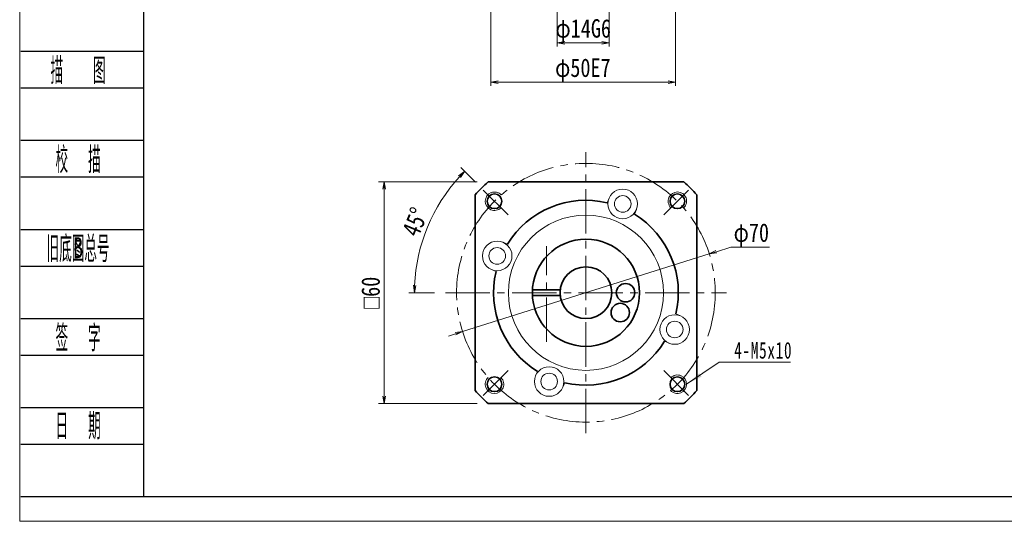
# Model space of a CAD drawing. Header units: millimetres. Extents: x -2 to 564, y 0 to 398.
# Tile 1 of 5: x 0 to 266, y 0 to 136. Entities that reach past the tile are written whole.
import ezdxf
from ezdxf.enums import TextEntityAlignment as Align

# ---------------------------------------------------------------- set-up
doc = ezdxf.new("R2010")
doc.units = ezdxf.units.MM
doc.linetypes.add('点画线', pattern=[18, 12, -2, 2, -2])
doc.layers.add('2细线层', color=4, linetype='Continuous')
doc.layers.add('6文字层', color=3, linetype='Continuous')
for name, color, linetype, lineweight in [('EB0_1', 7, 'Continuous', 35), ('中心线层', 1, '点画线', 18), ('图框_外框线', 7, 'Continuous', 18), ('尺寸线层', 3, 'Continuous', 18), ('粗实线层', 7, 'Continuous', 35), ('细实线层', 7, 'Continuous', 18)]:
    doc.layers.add(name, color=color, linetype=linetype, lineweight=lineweight)
doc.styles.add('PC_TEXTSTYLE', font='ISOCP.SHX', dxfattribs={"width": 0.707, "bigfont": 'GBCBIG.SHX'})
doc.styles.get("Standard").update_dxf_attribs({"font": 'SimSun.ttf'})
doc.styles.add('宋体', font='SimSun.ttf', dxfattribs={"width": 0.8})
doc.styles.add('标准', font='txt', dxfattribs={"width": 0.667})
doc.dimstyles.new('A水平标注$0', dxfattribs={"dimtxt": 3.5, "dimasz": 2, "dimexe": 1.5, "dimexo": 3, "dimgap": 1.1, "dimtad": 1, "dimtoh": 1, "dimdec": 4, "dimdsep": 46, "dimtxsty": '宋体', "dimblk": 'OPEN', "dimcen": 3, "dimclrd": 3, "dimclre": 3, "dimclrt": 6, "dimadec": 0, "dimazin": 0, "dimtm": 1e-09, "dimtfac": 1, "dimtdec": 4, "dimtix": 1, "dimtmove": 0, "dimatfit": 3, "dimldrblk": 'OPEN', "dimfxl": 0, "dimlwd": 13, "dimlwe": 13, "dimarcsym": 0})
doc.dimstyles.new('D直径标注φ25', dxfattribs={"dimtxt": 3.5, "dimasz": 2, "dimexe": 1, "dimexo": 3, "dimtad": 1, "dimtoh": 1, "dimdec": 1, "dimdsep": 46, "dimtxsty": '宋体', "dimblk": 'OPEN', "dimcen": 3, "dimclrd": 3, "dimclre": 3, "dimclrt": 130, "dimadec": 0, "dimazin": 0, "dimtm": 1e-09, "dimtfac": 1, "dimtdec": 1, "dimtmove": 0, "dimatfit": 0, "dimldrblk": 'OPEN', "dimfxl": 0, "dimlwd": 13, "dimlwe": 13, "dimarcsym": 0})

# ---------------------------------------------------------------- blocks, each defined once
blk = doc.blocks.new('_Open')
at = {"color": 0, "linetype": 'ByBlock', "lineweight": -2}
for p, q in [((-1, 0.17), (0, 0)), ((-1, -0.17), (0, 0)), ((0, 0), (-1, 0))]:
    blk.add_line(p, q, dxfattribs=at)
blk = doc.blocks.new('*D15')
at = {"layer": 'Defpoints', "color": 0, "transparency": 16777216}
for p in [(126.79, 91.82), (98.63, 31.82), (126.79, 31.82)]:
    blk.add_point(p, dxfattribs=at)
at = {"layer": '尺寸线层', "color": 3, "lineweight": 13, "transparency": 16777216}
for p, q in [((123.79, 91.82), (97.13, 91.82)), ((98.63, 89.82), (98.63, 33.82)), ((123.79, 31.82), (97.13, 31.82))]:
    blk.add_line(p, q, dxfattribs=at)
at = {"layer": '尺寸线层', "color": 3, "lineweight": 13, "transparency": 16777216, "xscale": 2, "yscale": 2, "zscale": 2}
for p, rotation in [((98.63, 91.82), 90), ((98.63, 31.82), 270)]:
    blk.add_blockref('_Open', p, dxfattribs=dict(at, rotation=rotation))
at = {"layer": '尺寸线层', "color": 6, "transparency": 16777216, "insert": (95, 61.82), "char_height": 5, "attachment_point": 5, "rotation": 90, "style": '宋体', "bg_fill": 3, "box_fill_scale": 1.1, "bg_fill_color": 256, "bg_fill_true_color": 13158600, "bg_fill_transparency": 0}
blk.add_mtext('{\\famgdt|b0|i0|c0|p0;o}{60}', dxfattribs=at)
blk = doc.blocks.new('*D16')
at = {"layer": 'Defpoints', "color": 0, "transparency": 16777216}
for p in [(125.47, 89.6), (113.05, 85.03), (132.21, 82.86), (115.25, 61.82), (191.25, 61.82)]:
    blk.add_point(p, dxfattribs=at)
at = {"layer": '尺寸线层', "color": 3, "lineweight": 13, "transparency": 16777216}
for p, q in [((123.35, 91.72), (119.36, 95.71)), ((112.25, 61.82), (105.33, 61.82))]:
    blk.add_line(p, q, dxfattribs=at)
blk.add_arc((153.25, 61.82), 46.42, 137.4688, 177.5312, dxfattribs=at)
at = {"layer": '尺寸线层', "color": 3, "lineweight": 13, "transparency": 16777216, "xscale": 2, "yscale": 2, "zscale": 2}
for p, rotation in [((120.42, 94.65), 46.23442076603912), ((106.83, 61.82), 268.7655792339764)]:
    blk.add_blockref('_Open', p, dxfattribs=dict(at, rotation=rotation))
at = {"layer": '尺寸线层', "color": 6, "transparency": 16777216, "insert": (107.03, 80.97), "char_height": 5, "attachment_point": 5, "rotation": 67.5, "style": '宋体', "bg_fill": 3, "box_fill_scale": 1.1, "bg_fill_color": 256, "bg_fill_true_color": 13158600, "bg_fill_transparency": 0}
blk.add_mtext('45°', dxfattribs=at)
blk = doc.blocks.new('*D17')
at = {"layer": 'Defpoints', "color": 0, "transparency": 16777216}
for p in [(186.63, 72.33), (119.86, 51.32)]:
    blk.add_point(p, dxfattribs=at)
at = {"layer": '尺寸线层', "color": 3, "lineweight": 13, "transparency": 16777216}
for p, q in [((119.86, 51.32), (186.63, 72.33)), ((188.54, 72.93), (192.49, 74.17)), ((192.49, 74.17), (202.88, 74.17)), ((117.95, 50.72), (116.04, 50.12))]:
    blk.add_line(p, q, dxfattribs=at)
at = {"layer": '尺寸线层', "color": 3, "lineweight": 13, "transparency": 16777216, "xscale": 2, "yscale": 2, "zscale": 2}
for p, rotation in [((186.63, 72.33), 197.4695403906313), ((119.86, 51.32), 17.46954039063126)]:
    blk.add_blockref('_Open', p, dxfattribs=dict(at, rotation=rotation))
at = {"layer": '尺寸线层', "color": 130, "transparency": 16777216, "insert": (198, 77.41), "char_height": 5, "attachment_point": 5, "style": '宋体'}
blk.add_mtext('φ70', dxfattribs=at)
blk = doc.blocks.new('*X5')
at = {"layer": '尺寸线层', "linetype": 'Continuous'}
blk.add_hatch(color=0, dxfattribs=at).paths.add_polyline_path([(-10.63, -5.96), (-7.21, -2.97), (-6.58, -3.91)], flags=0)
at = {"layer": '尺寸线层', "color": 0, "linetype": 'Continuous'}
blk.add_line((-10.63, -5.96), (-1.81, 0), dxfattribs=at)
at = {"layer": '尺寸线层', "color": 0}
for p, q in [((-1.81, 0), (0, 0)), ((0, 0), (0, 0)), ((0, 0), (17.48, 0))]:
    blk.add_line(p, q, dxfattribs=at)
at = {"layer": '尺寸线层', "color": 0, "insert": (2.25, 0.9), "char_height": 4.5, "width": 30.4628, "attachment_point": 7, "line_spacing_factor": 1.15057, "style": '标准'}
blk.add_mtext('\\T1.1;4-M5x10', dxfattribs=at)
blk = doc.blocks.new('*D38')
at = {"layer": 'Defpoints', "color": 0, "transparency": 16777216}
for p in [(127.5, 143.18), (177.5, 143.18), (177.5, 118.77)]:
    blk.add_point(p, dxfattribs=at)
at = {"layer": '尺寸线层', "color": 3, "lineweight": 13, "transparency": 16777216}
for p, q in [((127.5, 140.18), (127.5, 117.77)), ((177.5, 140.18), (177.5, 117.77)), ((129.5, 118.77), (175.5, 118.77))]:
    blk.add_line(p, q, dxfattribs=at)
at = {"layer": '尺寸线层', "color": 3, "lineweight": 13, "transparency": 16777216, "xscale": 2, "yscale": 2, "zscale": 2, "rotation": 180}
blk.add_blockref('_Open', (127.5, 118.77), dxfattribs=at)
at = {"layer": '尺寸线层', "color": 3, "lineweight": 13, "transparency": 16777216, "xscale": 2, "yscale": 2, "zscale": 2}
blk.add_blockref('_Open', (177.5, 118.77), dxfattribs=at)
at = {"layer": '尺寸线层', "color": 130, "transparency": 16777216, "insert": (152.4, 122.01), "char_height": 5, "attachment_point": 5, "style": '宋体'}
blk.add_mtext('φ50E7', dxfattribs=at)
blk = doc.blocks.new('*D39')
at = {"layer": 'Defpoints', "color": 0, "transparency": 16777216}
for p in [(145.5, 153.18), (159.5, 153.18), (159.5, 129.4)]:
    blk.add_point(p, dxfattribs=at)
at = {"layer": '尺寸线层', "color": 3, "lineweight": 13, "transparency": 16777216}
for p, q in [((145.5, 150.18), (145.5, 128.4)), ((159.5, 150.18), (159.5, 128.4)), ((147.5, 129.4), (157.5, 129.4))]:
    blk.add_line(p, q, dxfattribs=at)
at = {"layer": '尺寸线层', "color": 3, "lineweight": 13, "transparency": 16777216, "xscale": 2, "yscale": 2, "zscale": 2, "rotation": 180}
blk.add_blockref('_Open', (145.5, 129.4), dxfattribs=at)
at = {"layer": '尺寸线层', "color": 3, "lineweight": 13, "transparency": 16777216, "xscale": 2, "yscale": 2, "zscale": 2}
blk.add_blockref('_Open', (159.5, 129.4), dxfattribs=at)
at = {"layer": '尺寸线层', "color": 130, "transparency": 16777216, "insert": (152.5, 132.64), "char_height": 5, "attachment_point": 5, "style": '宋体'}
blk.add_mtext('φ14G6', dxfattribs=at)

msp = doc.modelspace()

# ---------------------------------------------------------------- linework, layer by layer
at = {"layer": '2细线层'}
for p, q in [((0.34445, 127.13404), (33.51486, 127.13404)), ((0.34445, 117.21619), (33.51486, 117.21619)), ((0.34445, 103.04783), (33.51486, 103.04783)), ((0.34445, 93.12998), (33.51486, 93.12998)), ((0.34445, 78.96161), (33.51486, 78.96161)), ((0.34445, 69.04376), (33.51486, 69.04376)), ((0.34445, 54.8754), (33.51486, 54.8754)), ((0.34445, 44.95755), (33.51486, 44.95755)), ((0.34445, 30.78919), (33.51486, 30.78919)), ((0.34445, 20.87133), (33.51486, 20.87133)), ((0.34445, 6.70297), (33.51486, 6.70297))]:
    msp.add_line(p, q, dxfattribs=at)
at = {"layer": 'EB0_1', "linetype": 'Continuous', "lineweight": 35}
for p, q in [((179.70333, 91.82433), (126.7883, 91.82433)), ((123.24582, 88.28184), (123.24582, 35.36682)), ((183.24582, 35.36682), (183.24582, 88.28184)), ((126.7883, 31.82433), (179.70333, 31.82433))]:
    msp.add_line(p, q, dxfattribs=at)
at = {"layer": 'EB0_1'}
for p, q in [((138.76523, 62.57433), (146.28611, 62.57433)), ((138.76523, 61.07433), (146.28611, 61.07433))]:
    msp.add_line(p, q, dxfattribs=at)
for centre, radius in [((153.24582, 61.82433), 14.5), ((153.24582, 61.82433), 7), ((163.96596, 61.82433), 2.5), ((162.52974, 56.46426), 2.5)]:
    msp.add_circle(centre, radius, dxfattribs=at)
for radius, start, end in [(40, 131.4096221, 138.5903779), (40, 41.4096221, 48.5903779), (25, 76.7068962, 148.2931038), (25, 346.7068962, 58.2931038), (25, 166.7068962, 238.2931038), (25, 256.7068962, 328.2931038), (40, 221.4096221, 228.5903779), (40, 311.4096221, 318.5903779)]:
    msp.add_arc((153.24582, 61.82433), radius, start, end, dxfattribs=at)
at = {"layer": '中心线层'}
for p, q in [((153.24582, 23.82433), (153.24582, 99.82433)), ((142.52567, 48.57433), (142.52567, 74.39433)), ((115.24582, 61.82433), (191.24582, 61.82433))]:
    msp.add_line(p, q, dxfattribs=at)
at = {"layer": '中心线层', "linetype": '点画线', "lineweight": 18}
for p, q in [((132.20593, 82.86421), (125.46909, 89.60105)), ((174.2857, 82.86421), (181.02254, 89.60105)), ((132.20593, 40.78445), (125.46909, 34.0476)), ((174.2857, 40.78445), (181.02254, 34.0476))]:
    msp.add_line(p, q, dxfattribs=at)
msp.add_circle((153.24582, 61.82433), 35, dxfattribs=at)
at = {"layer": '粗实线层'}
for centre in [(128.49708, 86.57307), (177.99455, 86.57307), (128.49708, 37.07559), (177.99455, 37.07559)]:
    msp.add_circle(centre, 2, dxfattribs=at)
at = {"layer": '粗实线层', "lineweight": 18}
for centre, start, end in [((128.49708, 86.57307), 42.9532869, 315), ((177.99455, 86.57307), 312.9532869, 225), ((128.49708, 37.07559), 132.9532869, 45), ((177.99455, 37.07559), 222.9532869, 135)]:
    msp.add_arc(centre, 2.5, start, end, dxfattribs=at)
at = {"layer": '细实线层'}
for p, q in [((159.50007, 87.37593), (158.99413, 86.15449)), ((166.8911, 84.31446), (166.38517, 83.09303)), ((130.75568, 75.46962), (131.97712, 74.96368)), ((127.69422, 68.07858), (128.91565, 67.57264)), ((178.79742, 55.57008), (177.57598, 56.07601)), ((175.73595, 48.17904), (174.51451, 48.68498)), ((139.60053, 39.3342), (140.10647, 40.55563)), ((146.99157, 36.27273), (147.4975, 37.49417))]:
    msp.add_line(p, q, dxfattribs=at)
for centre, radius in [((163.19559, 85.8452), 4), ((163.19559, 85.8452), 2.25), ((153.24582, 61.82433), 21), ((129.22495, 71.7741), 4), ((129.22495, 71.7741), 2.25), ((177.26668, 51.87456), 4), ((177.26668, 51.87456), 2.25), ((143.29605, 37.80346), 4), ((143.29605, 37.80346), 2.25)]:
    msp.add_circle(centre, radius, dxfattribs=at)

# ---------------------------------------------------------------- block references
at = {"layer": '尺寸线层'}
msp.add_blockref('*X5', (191.12081, 43.03454), dxfattribs=at)

# ---------------------------------------------------------------- texts
at = {"layer": '6文字层', "color": 3, "style": 'PC_TEXTSTYLE'}
for s, width, p in [('描   图', 0.6667, (15.8044, 122.17512)), ('校  描', 0.667, (15.8044, 98.0889)), ('旧底图总号', 0.667, (15.8044, 74.00269)), ('签  字', 0.667, (15.8044, 49.91647)), ('日  期', 0.667, (15.81324, 25.97167))]:
    msp.add_text(s, height=7.084181, dxfattribs=dict(at, width=width)).set_placement(p, align=Align.MIDDLE)
at = {"layer": '6文字层', "width": 0.707}
msp.add_text('B', height=5.66734, dxfattribs=at).set_placement((15.8044, 74.00269), align=Align.MIDDLE)

# ---------------------------------------------------------------- dimensions: what is measured, and where the dimension line sits
at = {"layer": '尺寸线层'}
for base, p1, p2, text, picture, middle in [((159.4963, 129.39932), (145.4963, 153.18318), (159.4963, 153.18318), 'φ<>G6', '*D39', (152.4963, 129.39932)), ((177.4963, 118.76883), (127.4963, 143.18318), (177.4963, 143.18318), 'φ<>E7', '*D38', (152.39724, 118.76883))]:
    dim = msp.add_linear_dim(base=base, p1=p1, p2=p2, text=text, dimstyle='D直径标注φ25', override={"dimtxt": 5, "dimgap": 0.625, "dimtad": 1, "dimdec": 1, "dimlfac": 1, "dimpost": '<>', "dimblk": 'Open', "dimse1": 0, "dimse2": 0, "dimsd1": 0, "dimsd2": 0, "dimtofl": 1, "dimtvp": 0.1, "dimtfill": 0, "dimtfillclr": 256}, dxfattribs=at)
    dim.commit()
    dim.dimension.update_dxf_attribs({"geometry": picture, "text_midpoint": middle, "dimtype": 160})

# ---------------------------------------------------------------- next in the draw order: dimensions: what is measured, and where the dimension line sits
dim = msp.add_linear_dim(base=(98.62758, 31.82433), p1=(126.7883, 91.82433), p2=(126.7883, 31.82433), angle=270, text='{\\famgdt|b0|i0|c0|p0;o}{<>}', dimstyle='A水平标注$0', override={"dimtxt": 5, "dimgap": 1.1, "dimtad": 1, "dimjust": 0, "dimdec": 4, "dimlfac": 1, "dimpost": '<>', "dimblk": 'Open', "dimse1": 0, "dimse2": 0, "dimsd1": 0, "dimsd2": 0, "dimtofl": 1, "dimtvp": 0.1, "dimtfill": 1, "dimtfillclr": 256}, dxfattribs=at)
dim.commit()
dim.dimension.update_dxf_attribs({"geometry": '*D15', "text_midpoint": (95.0013, 61.82433)})

# ---------------------------------------------------------------- next in the draw order: dimensions: what is measured, and where the dimension line sits
dim = msp.add_angular_dim_2l(base=(113.04604, 85.03368), line1=((132.20593, 82.86421), (125.46909, 89.60105)), line2=((115.24582, 61.82433), (191.24582, 61.82433)), dimstyle='A水平标注$0', override={"dimtxt": 5, "dimblk": 'Open', "dimtfill": 1, "dimtfillclr": 256}, dxfattribs=at)
dim.commit()
dim.dimension.update_dxf_attribs({"geometry": '*D16', "text_midpoint": (107.03456, 80.96566)})

# ---------------------------------------------------------------- next in the draw order: linework, layer by layer
at = {"layer": '图框_外框线', "color": 3}
msp.add_lwpolyline([(0, 0), (563.04958, 0), (563.04958, 398.15649), (0, 398.15649)], close=True, dxfattribs=at)
at = {"layer": '图框_外框线', "color": 3, "lineweight": 25}
msp.add_lwpolyline([(33.51486, 6.70297), (556.34661, 6.70297), (556.34661, 391.45352), (33.51486, 391.45352)], close=True, dxfattribs=at)

# ---------------------------------------------------------------- next in the draw order: dimensions: what is measured, and where the dimension line sits
at = {"layer": '尺寸线层'}
dim = msp.add_diameter_dim_2p(p1=(119.86013, 51.31737), p2=(186.6315, 72.33129), dimstyle='D直径标注φ25', override={"dimtxt": 5, "dimpost": 'φ<>', "dimtfill": 0}, dxfattribs=at)
dim.commit()
dim.dimension.update_dxf_attribs({"geometry": '*D17', "text_midpoint": (197.9963, 74.17461), "dimtype": 163})

doc.saveas('drawing.dxf')
